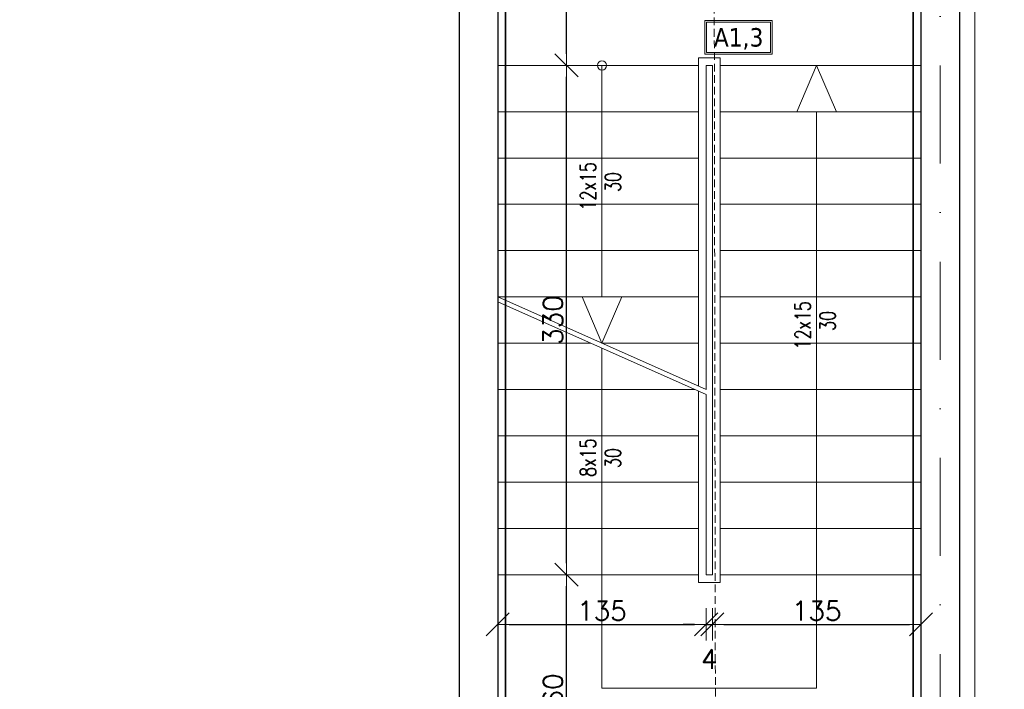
# Model space of a CAD drawing. Header units: millimetres. Extents: x 23192 to 177760, y -399809 to -79279.
# Tile 256 of 256: x 58341 to 58979, y -195503 to -195070. Entities that reach past the tile are written whole.
import ezdxf
from ezdxf.enums import TextEntityAlignment as Align

# ---------------------------------------------------------------- set-up
doc = ezdxf.new("R2010")
doc.units = ezdxf.units.MM
for name, pattern in [('2_3', [1, 0.5, -0.5]), ('CARKOVANA', [7.5, 5, -2.5]), ('DASHDOT', [25.4, 12.7, -6.35, 0, -6.35])]:
    doc.linetypes.add(name, pattern=pattern)
doc.layers.get('0').update_dxf_attribs({"lineweight": 0})
for name, color, linetype, lineweight in [('!! 0_ Istn-sciany', 3, 'Continuous', 30), ('!! 0_ Istn-widok', 1, 'Continuous', 15), ('!! 0_ Opis', 8, 'Continuous', 13), ('!! 0_Opis_pom', 9, 'Continuous', 13), ('!! 0_Osie', 1, 'DASHDOT', 13), ('!! 0_Widok', 1, 'Continuous', 15), ('!! 1  WYDZIELENIE PPOŻ', 252, 'Continuous', 0), ('0-osie-liniA', 14, 'DASHDOT', 5), ('Dimension (ISO)', 7, 'Continuous', 25)]:
    doc.layers.add(name, color=color, linetype=linetype, lineweight=lineweight)
doc.layers.add('!! 1_Wyburzenia', color=252, linetype='CARKOVANA', lineweight=13, true_color=0x696969)
doc.styles.add('ARIAL', font='tahoma.ttf')
doc.styles.add('Note Text (ISO)', font='tahoma.ttf')
doc.styles.add('SIMPLEX', font='simplex.shx', dxfattribs={"width": 0.77})
doc.styles.add('TXT', font='simplex.shx')
doc.dimstyles.new('Default (ISO)', dxfattribs={"dimscale": 5, "dimtxt": 5, "dimasz": 5, "dimexe": 3.175, "dimexo": 0, "dimgap": 0.762, "dimtad": 1, "dimdec": 0, "dimrnd": 1e-08, "dimzin": 0, "dimtxsty": 'Note Text (ISO)', "dimcen": 0.09, "dimdle": 10, "dimclrd": 256, "dimclre": 256, "dimclrt": 256, "dimazin": 0, "dimtfac": 0.70104, "dimtmove": 0, "dimatfit": 3, "dimfxl": 1, "dimtolj": 1, "dimtzin": 0, "dimlwd": -1, "dimlwe": -1, "dimarcsym": 0})
doc.dimstyles.new('DIM50', dxfattribs={"dimscale": 5, "dimtxt": 2.5, "dimasz": 1.5, "dimexe": 0, "dimexo": 0, "dimgap": 0.5, "dimtad": 1, "dimdec": 4, "dimrnd": 0.5, "dimdsep": 46, "dimtxsty": 'TXT', "dimblk1": 'TICK1', "dimblk2": 'TICK1', "dimsah": 1, "dimcen": 0, "dimse1": 1, "dimse2": 1, "dimclrd": 1, "dimclre": 7, "dimclrt": 9, "dimadec": 0, "dimazin": 0, "dimtfac": 1, "dimtdec": 4, "dimtmove": 2, "dimatfit": 3, "dimldrblk": 'TICK1', "dimfxl": 1, "dimtolj": 1, "dimarcsym": 0})

# ---------------------------------------------------------------- blocks, each defined once
blk = doc.blocks.new('BLOK OSI')
at = {"layer": '0-osie-liniA', "ltscale": 5}
blk.add_lwpolyline([(50117.21142, -193635.47368), (50117.21142, -195993.9543)], dxfattribs=at)
blk = doc.blocks.new('*D1405')
at = {"layer": 'DEFPOINTS', "color": 0, "transparency": 16777216}
for p in [(-689.8, 120.2), (510.2, 120.2), (510.2, 18.8)]:
    blk.add_point(p, dxfattribs=at)
at = {"layer": 'Dimension (ISO)', "transparency": 16777216}
for p, q in [((-689.8, 120.2), (-689.8, 2.9)), ((510.2, 120.2), (510.2, 2.9)), ((-664.8, 18.8), (485.2, 18.8))]:
    blk.add_line(p, q, dxfattribs=at)
for points in [[(-664.8, 22.9), (-664.8, 14.6), (-689.8, 18.8)], [(485.2, 22.9), (485.2, 14.6), (510.2, 18.8)]]:
    blk.add_solid(points, dxfattribs=at)
at = {"layer": 'Dimension (ISO)', "lineweight": 9, "transparency": 16777216, "insert": (-160.6, 48.6), "char_height": 25, "attachment_point": 1, "style": 'Note Text (ISO)'}
blk.add_mtext('\\A1;1200', dxfattribs=at)
blk = doc.blocks.new('TICK1')
at = {"color": 2}
blk.add_line((-1, -1), (1, 1), dxfattribs=at)
at = {"color": 0}
for p, q in [((0, -1.4), (0, 1.4)), ((0, 0), (-1, 0))]:
    blk.add_line(p, q, dxfattribs=at)
blk = doc.blocks.new('*D3986')
at = {"layer": '!! 1  WYDZIELENIE PPOŻ', "color": 1, "lineweight": -2, "transparency": 16777216}
blk.add_line((58695.07, -195581.63), (58695.07, -195436.63), dxfattribs=at)
at = {"layer": 'DEFPOINTS', "color": 0, "transparency": 16777216}
for p in [(58650.57, -195429.13), (58695.07, -195429.13), (58650.57, -195589.13)]:
    blk.add_point(p, dxfattribs=at)
at = {"layer": '!! 1  WYDZIELENIE PPOŻ', "color": 1, "lineweight": -2, "transparency": 16777216, "xscale": 7.5, "yscale": 7.5, "zscale": 7.5}
for p, rotation in [((58695.07, -195429.13), 90), ((58695.07, -195589.13), 270)]:
    blk.add_blockref('TICK1', p, dxfattribs=dict(at, rotation=rotation))
at = {"layer": '!! 1  WYDZIELENIE PPOŻ', "color": 9, "transparency": 16777216, "insert": (58686.32, -195509.13), "char_height": 12.5, "attachment_point": 5, "rotation": 90, "style": 'TXT'}
blk.add_mtext('\\A1;160', dxfattribs=at)
blk = doc.blocks.new('*D3987')
at = {"layer": '!! 1  WYDZIELENIE PPOŻ', "color": 1, "lineweight": -2, "transparency": 16777216}
blk.add_line((58695.07, -195421.63), (58695.07, -195106.63), dxfattribs=at)
at = {"layer": 'DEFPOINTS', "color": 0, "transparency": 16777216}
for p in [(58655.57, -195099.13), (58695.07, -195099.13), (58650.57, -195429.13)]:
    blk.add_point(p, dxfattribs=at)
at = {"layer": '!! 1  WYDZIELENIE PPOŻ', "color": 1, "lineweight": -2, "transparency": 16777216, "xscale": 7.5, "yscale": 7.5, "zscale": 7.5}
for p, rotation in [((58695.07, -195099.13), 90), ((58695.07, -195429.13), 270)]:
    blk.add_blockref('TICK1', p, dxfattribs=dict(at, rotation=rotation))
at = {"layer": '!! 1  WYDZIELENIE PPOŻ', "color": 9, "transparency": 16777216, "insert": (58686.32, -195264.13), "char_height": 12.5, "attachment_point": 5, "rotation": 90, "style": 'TXT'}
blk.add_mtext('\\A1;330', dxfattribs=at)
blk = doc.blocks.new('*D3988')
at = {"layer": '!! 1  WYDZIELENIE PPOŻ', "color": 1, "lineweight": -2, "transparency": 16777216}
blk.add_line((58695.07, -195091.63), (58695.07, -194953.63), dxfattribs=at)
at = {"layer": 'DEFPOINTS', "color": 0, "transparency": 16777216}
for p in [(58650.57, -194946.13), (58695.07, -194946.13), (58655.57, -195099.13)]:
    blk.add_point(p, dxfattribs=at)
at = {"layer": '!! 1  WYDZIELENIE PPOŻ', "color": 1, "lineweight": -2, "transparency": 16777216, "xscale": 7.5, "yscale": 7.5, "zscale": 7.5}
for p, rotation in [((58695.07, -194946.13), 90), ((58695.07, -195099.13), 270)]:
    blk.add_blockref('TICK1', p, dxfattribs=dict(at, rotation=rotation))
at = {"layer": '!! 1  WYDZIELENIE PPOŻ', "color": 9, "transparency": 16777216, "insert": (58686.32, -194995.39), "char_height": 12.5, "attachment_point": 5, "rotation": 90, "style": 'TXT'}
blk.add_mtext('\\A1;153', dxfattribs=at)
blk = doc.blocks.new('*D3989')
at = {"layer": '!! 1  WYDZIELENIE PPOŻ', "color": 1, "lineweight": -2, "transparency": 16777216}
blk.add_line((58658.07, -195461.29), (58778.07, -195461.29), dxfattribs=at)
at = {"layer": 'DEFPOINTS', "color": 0, "transparency": 16777216}
for p in [(58650.57, -195429.13), (58785.57, -195429.13), (58785.57, -195461.29)]:
    blk.add_point(p, dxfattribs=at)
at = {"layer": '!! 1  WYDZIELENIE PPOŻ', "color": 1, "lineweight": -2, "transparency": 16777216, "xscale": 7.5, "yscale": 7.5, "zscale": 7.5, "rotation": 180}
blk.add_blockref('TICK1', (58650.57, -195461.29), dxfattribs=at)
at = {"layer": '!! 1  WYDZIELENIE PPOŻ', "color": 1, "lineweight": -2, "transparency": 16777216, "xscale": 7.5, "yscale": 7.5, "zscale": 7.5}
blk.add_blockref('TICK1', (58785.57, -195461.29), dxfattribs=at)
at = {"layer": '!! 1  WYDZIELENIE PPOŻ', "color": 9, "transparency": 16777216, "insert": (58718.07, -195452.54), "char_height": 12.5, "attachment_point": 5, "style": 'TXT'}
blk.add_mtext('\\A1;135', dxfattribs=at)
blk = doc.blocks.new('*D3990')
at = {"layer": '!! 1  WYDZIELENIE PPOŻ', "color": 1, "lineweight": -2, "transparency": 16777216}
for p, q in [((58778.07, -195461.29), (58770.57, -195461.29)), ((58785.57, -195461.29), (58789.57, -195461.29)), ((58797.07, -195461.29), (58804.57, -195461.29))]:
    blk.add_line(p, q, dxfattribs=at)
at = {"layer": 'DEFPOINTS', "color": 0, "transparency": 16777216}
for p in [(58785.57, -195429.13), (58789.57, -195429.13), (58789.57, -195461.29)]:
    blk.add_point(p, dxfattribs=at)
at = {"layer": '!! 1  WYDZIELENIE PPOŻ', "color": 1, "lineweight": -2, "transparency": 16777216, "xscale": 7.5, "yscale": 7.5, "zscale": 7.5}
blk.add_blockref('TICK1', (58785.57, -195461.29), dxfattribs=at)
at = {"layer": '!! 1  WYDZIELENIE PPOŻ', "color": 1, "lineweight": -2, "transparency": 16777216, "xscale": 7.5, "yscale": 7.5, "zscale": 7.5, "rotation": 180}
blk.add_blockref('TICK1', (58789.57, -195461.29), dxfattribs=at)
at = {"layer": '!! 1  WYDZIELENIE PPOŻ', "color": 9, "transparency": 16777216, "insert": (58787.57, -195483.79), "char_height": 12.5, "attachment_point": 5, "style": 'TXT'}
blk.add_mtext('\\A1;4', dxfattribs=at)
blk = doc.blocks.new('*D3991')
at = {"layer": '!! 1  WYDZIELENIE PPOŻ', "color": 1, "lineweight": -2, "transparency": 16777216}
blk.add_line((58797.07, -195461.29), (58917.09, -195461.29), dxfattribs=at)
at = {"layer": 'DEFPOINTS', "color": 0, "transparency": 16777216}
for p in [(58789.57, -195429.13), (58924.59, -195429.13), (58924.59, -195461.29)]:
    blk.add_point(p, dxfattribs=at)
at = {"layer": '!! 1  WYDZIELENIE PPOŻ', "color": 1, "lineweight": -2, "transparency": 16777216, "xscale": 7.5, "yscale": 7.5, "zscale": 7.5, "rotation": 180}
blk.add_blockref('TICK1', (58789.57, -195461.29), dxfattribs=at)
at = {"layer": '!! 1  WYDZIELENIE PPOŻ', "color": 1, "lineweight": -2, "transparency": 16777216, "xscale": 7.5, "yscale": 7.5, "zscale": 7.5}
blk.add_blockref('TICK1', (58924.59, -195461.29), dxfattribs=at)
at = {"layer": '!! 1  WYDZIELENIE PPOŻ', "color": 9, "transparency": 16777216, "insert": (58857.08, -195452.54), "char_height": 12.5, "attachment_point": 5, "style": 'TXT'}
blk.add_mtext('\\A1;135', dxfattribs=at)
blk = doc.blocks.new('oznaczenie przekroi')
at = {"layer": '!! 1_Wyburzenia'}
blk.add_lwpolyline([(86031.8, -195890.51), (86028.17, -193635.96)], dxfattribs=at)
blk = doc.blocks.new('A$C11ef928a')
at = {"layer": 'Dimension (ISO)', "lineweight": 9}
dim = blk.add_linear_dim(base=(510.2, 18.8), p1=(-689.8, 120.2), p2=(510.2, 120.2), angle=180, dimstyle='Default (ISO)', override={"dimdec": 0, "dimlfac": 1, "dimtp": 0, "dimtm": 0, "dimtdec": 2, "dimtofl": 0, "dimatfit": 1}, dxfattribs=at)
dim.commit()
dim.dimension.update_dxf_attribs({"geometry": '*D1405', "text_midpoint": (-125.7, 18.8), "dimtype": 128})

msp = doc.modelspace()

# ---------------------------------------------------------------- linework, layer by layer
at = {"layer": '!! 0_ Istn-sciany'}
for p, q in [((58924.56735, -194813.12813), (58924.56735, -195589.12813)), ((58949.56735, -194825.12813), (58949.56735, -195589.12813)), ((58650.56735, -194928.12813), (58650.56735, -195589.12813)), ((58625.56735, -194953.12813), (58625.56735, -195589.12813))]:
    msp.add_line(p, q, dxfattribs=at)
at = {"layer": '!! 0_ Istn-widok'}
for p, q in [((58780.56735, -195094.12813), (58780.56735, -195306.90591)), ((58785.56735, -195099.12813), (58785.56735, -195309.12813)), ((58789.56735, -195099.12813), (58789.56735, -195429.12813)), ((58794.56735, -195094.12813), (58794.56735, -195434.12813)), ((58780.56735, -195310.18886), (58780.56735, -195434.12813)), ((58785.56735, -195312.41108), (58785.56735, -195429.12813))]:
    msp.add_line(p, q, dxfattribs=at)
for points in [[(58959.56735, -194835.12813), (58959.56735, -195579.12813)], [(58780.56735, -195099.12813), (58650.56735, -195099.12813)], [(58718.06735, -195099.12813), (58718.06735, -195249.12813)], [(58794.56735, -195094.12813), (58780.56735, -195094.12813)], [(58789.56735, -195099.12813), (58785.56735, -195099.12813)], [(58924.56735, -195099.12813), (58794.56735, -195099.12813)], [(58780.56735, -195129.12813), (58650.56735, -195129.12813)], [(58924.56735, -195129.12813), (58794.56735, -195129.12813)], [(58857.06735, -195129.12813), (58857.06735, -195502.62813)], [(58780.56735, -195159.12813), (58650.56735, -195159.12813)], [(58924.56735, -195159.12813), (58794.56735, -195159.12813)], [(58780.56735, -195189.12813), (58650.56735, -195189.12813)], [(58924.56735, -195189.12813), (58794.56735, -195189.12813)], [(58780.56735, -195219.12813), (58650.56735, -195219.12813)], [(58924.56735, -195219.12813), (58794.56735, -195219.12813)], [(58780.56735, -195249.12813), (58650.56735, -195249.12813)], [(58650.56735, -195249.12813), (58785.56735, -195309.12813)], [(58650.56735, -195252.41108), (58785.56735, -195312.41108)], [(58924.56735, -195249.12813), (58794.56735, -195249.12813)], [(58710.68071, -195279.12813), (58650.56735, -195279.12813)], [(58780.56735, -195279.12813), (58718.06735, -195279.12813)], [(58718.06735, -195282.41108), (58718.06735, -195502.62813)], [(58924.56735, -195279.12813), (58794.56735, -195279.12813)], [(58778.18071, -195309.12813), (58650.56735, -195309.12813)], [(58924.56735, -195309.12813), (58794.56735, -195309.12813)], [(58780.56735, -195339.12813), (58650.56735, -195339.12813)], [(58924.56735, -195339.12813), (58794.56735, -195339.12813)], [(58780.56735, -195369.12813), (58650.56735, -195369.12813)], [(58924.56735, -195369.12813), (58794.56735, -195369.12813)], [(58780.56735, -195399.12813), (58650.56735, -195399.12813)], [(58924.56735, -195399.12813), (58794.56735, -195399.12813)], [(58780.56735, -195429.12813), (58650.56735, -195429.12813)], [(58789.56735, -195429.12813), (58785.56735, -195429.12813)], [(58924.56735, -195429.12813), (58794.56735, -195429.12813)], [(58794.56735, -195434.12813), (58780.56735, -195434.12813)], [(58718.06735, -195502.62813), (58857.06735, -195502.62813)]]:
    msp.add_lwpolyline(points, dxfattribs=at)
msp.add_circle((58718.06735, -195099.12813), 3, dxfattribs=at)
at = {"layer": '!! 0_Opis_pom', "ltscale": 0.7}
for points in [[(58784.76827, -195091.81957), (58828.28827, -195091.81957), (58828.28827, -195070.05957), (58784.76827, -195070.05957)], [(58785.85627, -195090.73157), (58827.20027, -195090.73157), (58827.20027, -195071.14757), (58785.85627, -195071.14757)]]:
    msp.add_lwpolyline(points, close=True, dxfattribs=at)
at = {"layer": '!! 0_Widok'}
for points in [[(58857.06735, -195099.12813), (58844.18343, -195129.12813)], [(58857.06735, -195099.12813), (58869.95126, -195129.12813)], [(58718.06735, -195279.12813), (58705.18343, -195249.12813)], [(58718.06735, -195279.12813), (58730.95126, -195249.12813)]]:
    msp.add_lwpolyline(points, dxfattribs=at)
at = {"layer": '!! 1  WYDZIELENIE PPOŻ', "color": 20, "linetype": '2_3', "ltscale": 10, "true_color": 0xf65c09, "const_width": 1}
msp.add_lwpolyline([(58655.56735, -194958.12813), (58919.56735, -194958.12813), (58919.56735, -195584.12813), (58655.56735, -195584.12813)], close=True, dxfattribs=at)

# ---------------------------------------------------------------- block references
at = {"layer": '!! 0_Osie'}
msp.add_blockref('BLOK OSI', (8819.85593, 61.46017), dxfattribs=at)
at = {"layer": '!! 1_Wyburzenia'}
msp.add_blockref('oznaczenie przekroi', (-27239.68678, 0), dxfattribs=at)
at = {"xscale": -0.1, "yscale": 0.1, "zscale": 0.1, "rotation": 90}
msp.add_blockref('A$C11ef928a', (82225.12684, -195364.3052), dxfattribs=at)

# ---------------------------------------------------------------- texts
at = {"layer": '!! 0_ Opis', "style": 'SIMPLEX', "width": 0.75}
for s, p in [('12x15', (58714.03306, -195193.10107)), ('30', (58730.18413, -195181.10787)), ('12x15', (58853.03306, -195283.10107)), ('30', (58869.18413, -195271.10787)), ('8x15', (58714.03306, -195365.68716)), ('30', (58730.18413, -195359.96733))]:
    msp.add_text(s, height=10, rotation=90, dxfattribs=at).set_placement(p)
at = {"layer": '!! 0_Opis_pom', "ltscale": 0.7, "style": 'ARIAL'}
msp.add_attdef('A1,3', text='', height=11.968, dxfattribs=at).set_placement((58806.52827, -195080.93957), align=Align.MIDDLE_CENTER)

# ---------------------------------------------------------------- dimensions: what is measured, and where the dimension line sits
at = {"layer": '!! 1  WYDZIELENIE PPOŻ'}
dim = msp.add_linear_dim(base=(58695.06642, -194946.12813), p1=(58655.56735, -195099.12813), p2=(58650.56735, -194946.12813), angle=90, dimstyle='DIM50', dxfattribs=at)
dim.commit()
dim.dimension.update_dxf_attribs({"geometry": '*D3988', "text_midpoint": (58686.31642, -194995.38576), "dimtype": 160})
for base, p1, p2, picture, middle in [((58695.06642, -195099.12813), (58650.56735, -195429.12813), (58655.56735, -195099.12813), '*D3987', (58686.31642, -195264.12813)), ((58695.06642, -195429.12813), (58650.56735, -195589.12813), (58650.56735, -195429.12813), '*D3986', (58686.31642, -195509.12813))]:
    dim = msp.add_linear_dim(base=base, p1=p1, p2=p2, angle=90, dimstyle='DIM50', dxfattribs=at)
    dim.commit()
    dim.dimension.update_dxf_attribs({"geometry": picture, "text_midpoint": middle})
for base, p1, p2, picture, middle in [((58785.56735, -195461.2896), (58650.56735, -195429.12813), (58785.56735, -195429.12813), '*D3989', (58718.06735, -195452.5396)), ((58789.56735, -195461.2896), (58785.56735, -195429.12813), (58789.56735, -195429.12813), '*D3990', (58787.56735, -195483.7896)), ((58924.59101, -195461.2896), (58789.56735, -195429.12813), (58924.59101, -195429.12813), '*D3991', (58857.07918, -195452.5396))]:
    dim = msp.add_linear_dim(base=base, p1=p1, p2=p2, dimstyle='DIM50', dxfattribs=at)
    dim.commit()
    dim.dimension.update_dxf_attribs({"geometry": picture, "text_midpoint": middle})

doc.saveas('drawing.dxf')
